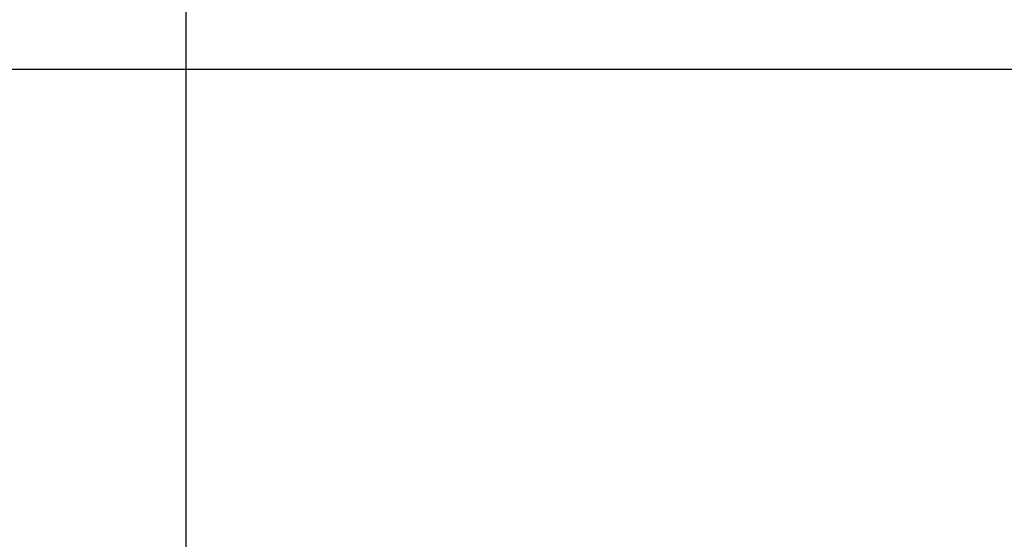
# Model space of a CAD drawing. Extents: x -230 to 1045, y -483 to 643.
# Tile 4 of 48: x -128 to -102, y 82 to 96. Entities that reach past the tile are written whole.
import ezdxf
from ezdxf.lldxf.tags import DXFTag

# ---------------------------------------------------------------- set-up
doc = ezdxf.new("R2010")
doc.units = 0
doc.header["$LTSCALE"] = 2
doc.header["$MEASUREMENT"] = 0
doc.layers.add('CL', color=1, linetype='CENTER')
doc.layers.add('OUT', color=3, linetype='Continuous')
tags = doc.linetypes.add('CENTER', pattern=[2, 1.25, -0.25, 0.25, -0.25]).pattern_tags.tags
tags[10:11] = [DXFTag(74, 4), DXFTag(75, 0), DXFTag(340, '0'), DXFTag(46, 0.0), DXFTag(50, 0.0), DXFTag(44, 0.0), DXFTag(45, 0.0)]
tags[8:9] = [DXFTag(74, 4), DXFTag(75, 0), DXFTag(340, '0'), DXFTag(46, 0.0), DXFTag(50, 0.0), DXFTag(44, 0.0), DXFTag(45, 0.0)]
tags[6:7] = [DXFTag(74, 4), DXFTag(75, 0), DXFTag(340, '0'), DXFTag(46, 0.0), DXFTag(50, 0.0), DXFTag(44, 0.0), DXFTag(45, 0.0)]
tags[4:5] = [DXFTag(74, 4), DXFTag(75, 0), DXFTag(340, '0'), DXFTag(46, 0.0), DXFTag(50, 0.0), DXFTag(44, 0.0), DXFTag(45, 0.0)]

msp = doc.modelspace()

# ---------------------------------------------------------------- linework, layer by layer
at = {"layer": 'CL', "color": 7}
msp.add_line((-141.939, 94.296), (-66.734, 94.296), dxfattribs=at)
at = {"layer": 'OUT', "color": 7, "linetype": 'Continuous'}
msp.add_line((-123.529, 70.296), (-123.529, 118.296), dxfattribs=at)

doc.saveas('drawing.dxf')
